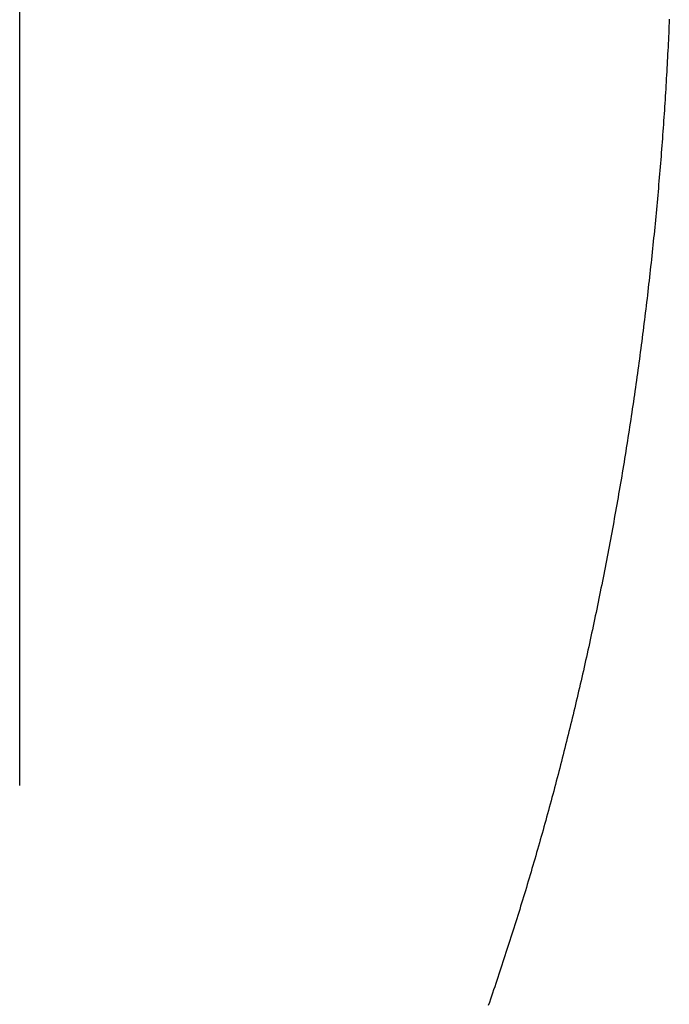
# Model space of a CAD drawing. Extents: x 637 to 3230, y 885 to 2745.
# Tile 113 of 151: x 3092 to 3129, y 1740 to 1796. Entities that reach past the tile are written whole.
import ezdxf

# ---------------------------------------------------------------- set-up
doc = ezdxf.new("R2010")
doc.units = 0
doc.layers.add('KF_GRAVIS_15_REAR', color=7, linetype='CONTINUOUS')

# ---------------------------------------------------------------- blocks, each defined once
blk = doc.blocks.new('KF_GRAVIS_15_REAR')
at = {"layer": 'KF_GRAVIS_15_REAR'}
blk.add_line((70.76352, -500.5), (70.76352, -396.5), dxfattribs=at)
blk.add_polyline3d([(107.231, -457.473, 0), (107.223, -457.668, 0), (107.214, -457.864, 0), (107.205, -458.059, 0), (107.197, -458.255, 0), (107.187, -458.45, 0), (107.178, -458.646, 0), (107.169, -458.842, 0), (107.159, -459.038, 0), (107.149, -459.234, 0), (107.139, -459.43, 0), (107.129, -459.627, 0), (107.119, -459.823, 0), (107.108, -460.02, 0), (107.097, -460.216, 0), (107.086, -460.413, 0), (107.075, -460.61, 0), (107.064, -460.807, 0), (107.052, -461.004, 0), (107.041, -461.202, 0), (107.029, -461.399, 0), (107.017, -461.596, 0), (107.004, -461.794, 0), (106.992, -461.992, 0), (106.979, -462.189, 0), (106.966, -462.387, 0), (106.953, -462.585, 0), (106.94, -462.783, 0), (106.926, -462.981, 0), (106.913, -463.179, 0), (106.899, -463.378, 0), (106.885, -463.576, 0), (106.871, -463.774, 0), (106.856, -463.973, 0), (106.842, -464.171, 0), (106.827, -464.37, 0), (106.812, -464.569, 0), (106.797, -464.767, 0), (106.781, -464.966, 0), (106.765, -465.165, 0), (106.75, -465.364, 0), (106.734, -465.563, 0), (106.717, -465.762, 0), (106.701, -465.962, 0), (106.684, -466.161, 0), (106.668, -466.36, 0), (106.651, -466.559, 0), (106.633, -466.759, 0), (106.616, -466.958, 0), (106.598, -467.158, 0), (106.581, -467.357, 0), (106.563, -467.557, 0), (106.545, -467.757, 0), (106.526, -467.956, 0), (106.508, -468.156, 0), (106.489, -468.356, 0), (106.47, -468.556, 0), (106.451, -468.755, 0), (106.431, -468.955, 0), (106.412, -469.155, 0), (106.392, -469.355, 0), (106.372, -469.555, 0), (106.352, -469.755, 0), (106.332, -469.955, 0), (106.311, -470.155, 0), (106.29, -470.355, 0), (106.27, -470.555, 0), (106.248, -470.756, 0), (106.227, -470.956, 0), (106.206, -471.156, 0), (106.184, -471.356, 0), (106.162, -471.556, 0), (106.14, -471.756, 0), (106.118, -471.957, 0), (106.095, -472.157, 0), (106.072, -472.357, 0), (106.05, -472.557, 0), (106.027, -472.757, 0), (106.003, -472.958, 0), (105.98, -473.158, 0), (105.956, -473.358, 0), (105.932, -473.558, 0), (105.908, -473.759, 0), (105.884, -473.959, 0), (105.859, -474.159, 0), (105.835, -474.359, 0), (105.81, -474.559, 0), (105.785, -474.76, 0), (105.76, -474.96, 0), (105.734, -475.16, 0), (105.709, -475.36, 0), (105.683, -475.56, 0), (105.657, -475.76, 0), (105.631, -475.96, 0), (105.604, -476.16, 0), (105.578, -476.36, 0), (105.551, -476.56, 0), (105.524, -476.76, 0), (105.497, -476.96, 0), (105.469, -477.16, 0), (105.442, -477.36, 0), (105.414, -477.559, 0), (105.386, -477.759, 0), (105.358, -477.959, 0), (105.329, -478.159, 0), (105.301, -478.358, 0), (105.272, -478.558, 0), (105.243, -478.757, 0), (105.214, -478.957, 0), (105.185, -479.156, 0), (105.155, -479.356, 0), (105.125, -479.555, 0), (105.095, -479.754, 0), (105.065, -479.953, 0), (105.035, -480.153, 0), (105.004, -480.352, 0), (104.974, -480.551, 0), (104.943, -480.75, 0), (104.912, -480.949, 0), (104.88, -481.148, 0), (104.849, -481.346, 0), (104.817, -481.545, 0), (104.785, -481.744, 0), (104.753, -481.942, 0), (104.721, -482.141, 0), (104.689, -482.339, 0), (104.656, -482.538, 0), (104.623, -482.736, 0), (104.59, -482.934, 0), (104.557, -483.132, 0), (104.523, -483.33, 0), (104.49, -483.528, 0), (104.456, -483.726, 0), (104.422, -483.924, 0), (104.388, -484.122, 0), (104.354, -484.319, 0), (104.319, -484.517, 0), (104.284, -484.714, 0), (104.25, -484.911, 0), (104.214, -485.109, 0), (104.179, -485.306, 0), (104.144, -485.503, 0), (104.108, -485.7, 0), (104.072, -485.897, 0), (104.036, -486.093, 0), (104, -486.29, 0), (103.964, -486.487, 0), (103.927, -486.683, 0), (103.89, -486.879, 0), (103.853, -487.075, 0), (103.816, -487.272, 0), (103.779, -487.468, 0), (103.742, -487.663, 0), (103.704, -487.859, 0), (103.666, -488.055, 0), (103.628, -488.25, 0), (103.59, -488.446, 0), (103.552, -488.641, 0), (103.513, -488.836, 0), (103.474, -489.031, 0), (103.435, -489.226, 0), (103.396, -489.421, 0), (103.357, -489.615, 0), (103.318, -489.81, 0), (103.278, -490.004, 0), (103.238, -490.198, 0), (103.198, -490.392, 0), (103.158, -490.586, 0), (103.118, -490.78, 0), (103.077, -490.974, 0), (103.036, -491.167, 0), (102.996, -491.36, 0), (102.955, -491.554, 0), (102.913, -491.747, 0), (102.872, -491.94, 0), (102.831, -492.132, 0), (102.789, -492.325, 0), (102.747, -492.517, 0), (102.705, -492.71, 0), (102.663, -492.902, 0), (102.62, -493.094, 0), (102.578, -493.285, 0), (102.535, -493.477, 0), (102.492, -493.669, 0), (102.449, -493.86, 0), (102.406, -494.051, 0), (102.362, -494.242, 0), (102.319, -494.433, 0), (102.275, -494.623, 0), (102.231, -494.814, 0), (102.187, -495.004, 0), (102.142, -495.194, 0), (102.098, -495.384, 0), (102.053, -495.574, 0), (102.009, -495.764, 0), (101.964, -495.953, 0), (101.919, -496.142, 0), (101.873, -496.331, 0), (101.828, -496.52, 0), (101.782, -496.709, 0), (101.737, -496.897, 0), (101.691, -497.085, 0), (101.645, -497.273, 0), (101.598, -497.461, 0), (101.552, -497.649, 0), (101.506, -497.836, 0), (101.459, -498.024, 0), (101.412, -498.211, 0), (101.365, -498.398, 0), (101.318, -498.584, 0), (101.27, -498.771, 0), (101.223, -498.957, 0), (101.175, -499.143, 0), (101.128, -499.329, 0), (101.08, -499.515, 0), (101.032, -499.7, 0), (100.983, -499.885, 0), (100.935, -500.07, 0), (100.886, -500.255, 0), (100.838, -500.44, 0), (100.789, -500.624, 0), (100.74, -500.808, 0), (100.691, -500.992, 0), (100.642, -501.176, 0), (100.592, -501.359, 0), (100.543, -501.542, 0), (100.493, -501.725, 0), (100.443, -501.908, 0), (100.393, -502.091, 0), (100.343, -502.273, 0), (100.293, -502.455, 0), (100.242, -502.637, 0), (100.192, -502.819, 0), (100.141, -503, 0), (100.091, -503.181, 0), (100.04, -503.362, 0), (99.9885, -503.543, 0), (99.9373, -503.723, 0), (99.8859, -503.903, 0), (99.8345, -504.083, 0), (99.7829, -504.263, 0), (99.7311, -504.443, 0), (99.6792, -504.622, 0), (99.6272, -504.801, 0), (99.5751, -504.979, 0), (99.5228, -505.158, 0), (99.4704, -505.336, 0), (99.4179, -505.514, 0), (99.3653, -505.692, 0), (99.3125, -505.869, 0), (99.2596, -506.046, 0), (99.2066, -506.223, 0), (99.1534, -506.4, 0), (99.1001, -506.576, 0), (99.0468, -506.752, 0), (98.9932, -506.928, 0), (98.9396, -507.103, 0), (98.8858, -507.279, 0), (98.8319, -507.454, 0), (98.7779, -507.628, 0), (98.7238, -507.803, 0), (98.6696, -507.977, 0), (98.6152, -508.151, 0), (98.5608, -508.325, 0), (98.5062, -508.498, 0), (98.4515, -508.671, 0), (98.3966, -508.844, 0), (98.3417, -509.016, 0), (98.2866, -509.189, 0), (98.2312, -509.361, 0), (98.1755, -509.534, 0), (98.1196, -509.707, 0), (98.0634, -509.88, 0), (98.0069, -510.054, 0), (97.9502, -510.227, 0), (97.8932, -510.401, 0), (97.836, -510.575, 0), (97.7785, -510.749, 0), (97.7207, -510.923, 0), (97.6627, -511.097, 0), (97.6044, -511.272, 0), (97.5458, -511.446, 0), (97.487, -511.621, 0), (97.428, -511.796, 0), (97.3686, -511.971, 0), (97.309, -512.146, 0), (97.2491, -512.321, 0), (97.189, -512.496, 0), (97.1286, -512.672, 0), (97.0679, -512.848, 0)], dxfattribs=at)

msp = doc.modelspace()

# ---------------------------------------------------------------- block references
at = {"layer": 'KF_GRAVIS_15_REAR'}
msp.add_blockref('KF_GRAVIS_15_REAR', (3021.439, 2253.101), dxfattribs=at)

doc.saveas('drawing.dxf')
